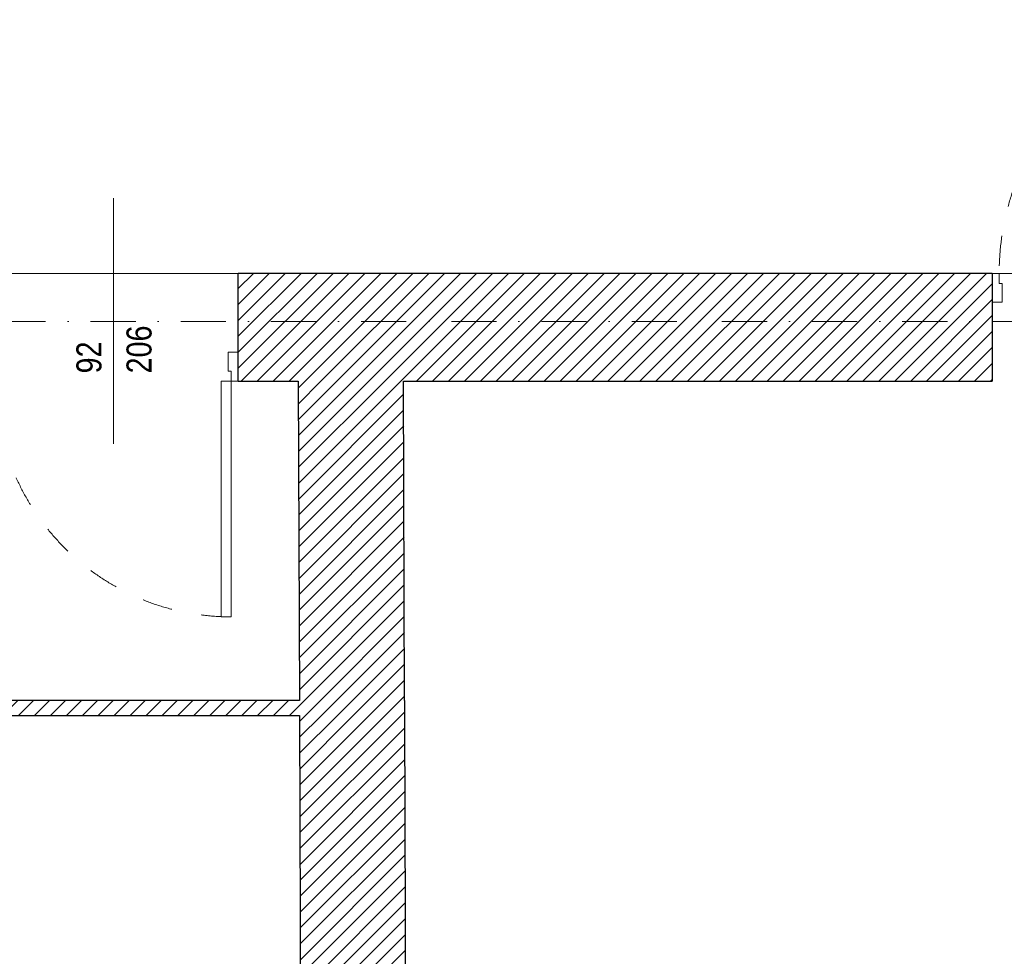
# Model space of a CAD drawing. Header units: millimetres. Extents: x 172139 to 266886, y 95607 to 138225.
# Tile 38 of 71: x 202833 to 206764, y 110672 to 114410. Entities that reach past the tile are written whole.
import ezdxf
from ezdxf.enums import TextEntityAlignment as Align

# ---------------------------------------------------------------- set-up
doc = ezdxf.new("R2010")
doc.units = ezdxf.units.MM
doc.header["$MEASUREMENT"] = 0
doc.linetypes.add('Kropki i Kreski', pattern=[360, 180, -90, 0, -90])
doc.linetypes.add('Przerywana', pattern=[240, 120, -120])
for name, color, linetype in [('Drzwi ArchiCAD', 7, 'Continuous'), ('Konstrukcja - Siatki mod', 7, 'Continuous'), ('KR_INW', 7, 'Continuous'), ('NAPIS_SODON', 7, 'Continuous'), ('Znaczniki drzwi ArchiCADa', 7, 'Continuous')]:
    doc.layers.add(name, color=color, linetype=linetype)
for name, color, linetype, lineweight in [('Drzwi ArchiCAD_Nr_pióra__1', 7, 'Continuous', 13), ('Drzwi ArchiCAD_Nr_pióra__27', 7, 'Continuous', 25), ('KR_INW_Nr_pióra__101', 252, 'Continuous', 5), ('KR_INW_Nr_pióra__27', 7, 'Continuous', 25), ('NAPIS_SODON_Nr_pióra__121', 255, 'Continuous', 0), ('Znaczniki drzwi ArchiCADa_Nr_pióra__7', 7, 'Continuous', 13)]:
    doc.layers.add(name, color=color, linetype=linetype, lineweight=lineweight)
doc.layers.add('Konstrukcja - Siatki mod_Nr_pióra__48', color=7, linetype='Continuous', lineweight=15, true_color=0xa80f02)
doc.layers.add('Znaczniki drzwi ArchiCADa_Nr_pióra__20', color=7, linetype='Continuous', lineweight=13, true_color=0xb00000)
doc.styles.add('GENERATED_STYLE_1', font='ARIALN.TTF')
pattern_1 = [(45, (0, 0), (-31.819804, 31.819804), [])]

# ---------------------------------------------------------------- blocks, each defined once
blk = doc.blocks.new('Strop_2', base_point=(188316, 115154.1))
at = {"layer": 'NAPIS_SODON_Nr_pióra__121', "linetype": 'Continuous', "flags": 128}
blk.add_lwpolyline([(224893.2, 113397.6), (205242.2, 113397.6), (204667.3, 113397.6), (188316, 113397.6)], dxfattribs=at)
blk = doc.blocks.new('Drzwi 19_27')
at = {"layer": 'Drzwi ArchiCAD_Nr_pióra__1', "linetype": 'Continuous'}
for p, q in [((380.7, 0), (380.7, 841.4)), ((380.7, 841.4), (420.7, 841.4)), ((420.7, 841.4), (420.7, 0)), ((-420.7, 0), (-448.7, 0)), ((-448.7, 0), (-448.7, -115)), ((-420.7, -40), (-420.7, 0)), ((420.7, 0), (380.7, 0)), ((448.7, 0), (420.7, 0)), ((420.7, 0), (420.7, -40)), ((448.7, -115), (448.7, 0)), ((-408.7, -40), (-420.7, -40)), ((-408.7, -115), (-408.7, -40)), ((420.7, -40), (408.7, -40)), ((408.7, -40), (408.7, -115)), ((-448.7, -115), (-408.7, -115)), ((408.7, -115), (448.7, -115))]:
    blk.add_line(p, q, dxfattribs=at)
at = {"layer": 'Drzwi ArchiCAD_Nr_pióra__1', "linetype": 'Przerywana'}
blk.add_arc((420.7, 0), 841.4, 90, 180, dxfattribs=at)
at = {"layer": 'Drzwi ArchiCAD_Nr_pióra__27', "linetype": 'Continuous'}
for p, q in [((-448.7, -115), (-448.7, 0)), ((448.7, -115), (448.7, 0))]:
    blk.add_line(p, q, dxfattribs=at)
blk = doc.blocks.new('Znacznik Wym 19')
at = {"layer": 'Znaczniki drzwi ArchiCADa_Nr_pióra__20', "linetype": 'Continuous'}
blk.add_line((0, -670), (0, 300), dxfattribs=at)
at = {"layer": 'Znaczniki drzwi ArchiCADa_Nr_pióra__7', "style": 'GENERATED_STYLE_1'}
for tag, p in [('AC_MarkerText_3', (-182.4, -197.3)), ('AC_MarkerText_2', (17.6, -261.3))]:
    blk.add_attdef(tag, text='', height=100, rotation=270, dxfattribs=at).set_placement(p, align=Align.BOTTOM_LEFT)
blk = doc.blocks.new('Ściana_67', base_point=(204363.9, 113397.6))
at = {"layer": 'KR_INW_Nr_pióra__101', "linetype": 'Continuous'}
h = blk.add_hatch(dxfattribs=at)
h.set_pattern_fill('Cegła_licówka', color=256, style=0, pattern_type=2)
h.set_pattern_definition(pattern_1)
h.paths.add_polyline_path([(203949.8, 111692.9), (204369.8, 111692.9), (204365.4, 112967.6), (203945.4, 112967.6)])
h = blk.add_hatch(dxfattribs=at)
h.set_pattern_fill('Cegła_licówka', color=256, style=0, pattern_type=2)
h.set_pattern_definition(pattern_1)
h.paths.add_polyline_path([(203950.1, 111632.9), (203961.4, 108378.4), (204116.4, 108378.9), (204231.4, 108379.3), (204381.4, 108379.9), (204370.1, 111632.9)])
h = blk.add_hatch(dxfattribs=at)
h.set_pattern_fill('Cegła_licówka', color=256, style=0, pattern_type=2)
h.set_pattern_definition(pattern_1)
h.paths.add_polyline_path([(203964.6, 107481), (203964.9, 107385.1), (204384.9, 107385.1), (204384.6, 107482.4), (204234.6, 107481.9), (204119.6, 107481.5)])
at = {"layer": 'KR_INW_Nr_pióra__27', "linetype": 'Continuous'}
for p, q in [((204116.4, 108378.9), (203961.4, 108378.4)), ((204231.4, 108379.3), (204116.4, 108378.9)), ((204381.4, 108379.9), (204231.4, 108379.3)), ((204384.6, 107482.4), (204234.6, 107481.9)), ((204119.6, 107481.5), (203964.6, 107481)), ((204234.6, 107481.9), (204119.6, 107481.5))]:
    blk.add_line(p, q, dxfattribs=at)
at = {"layer": 'KR_INW_Nr_pióra__27', "linetype": 'Continuous', "flags": 128}
for points in [[(203945.4, 112967.6), (203949.8, 111692.9)], [(204369.8, 111692.9), (204365.4, 112967.6)], [(203950.1, 111632.9), (203961.4, 108378.4)], [(204381.4, 108379.9), (204370.1, 111632.9)], [(204384.9, 107385.1), (204384.6, 107482.4)], [(203964.6, 107481), (203964.9, 107385.1)]]:
    blk.add_lwpolyline(points, dxfattribs=at)
at = {"layer": 'Drzwi ArchiCAD', "linetype": 'Continuous', "xscale": -0.9999999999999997, "zscale": 1000, "rotation": 90.20050733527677}
blk.add_blockref('Drzwi 19_27', (204118, 107930.2), dxfattribs=at)
at = {"layer": 'Znaczniki drzwi ArchiCADa', "color": 14, "lineweight": 13, "true_color": 0xb00000}
ref = blk.add_blockref('Znacznik Wym 19', (204383, 107931.1), dxfattribs=dict(at, rotation=270.2005073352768))
ref.add_attrib('AC_MarkerText_2', '82', dxfattribs={"layer": 'Znaczniki drzwi ArchiCADa_Nr_pióra__7', "color": 7, "height": 100, "rotation": 0.2005, "style": 'GENERATED_STYLE_1'}).set_placement((203963, 107978), align=Align.BOTTOM_LEFT)
ref.add_attrib('AC_MarkerText_3', '206', dxfattribs={"layer": 'Znaczniki drzwi ArchiCADa_Nr_pióra__7', "color": 7, "height": 100, "rotation": 0.2005, "style": 'GENERATED_STYLE_1'}).set_placement((203963.7, 107778), align=Align.BOTTOM_LEFT)
ref.add_attrib('AC_MarkerText_5', 'EI60', dxfattribs={"layer": 'Znaczniki drzwi ArchiCADa_Nr_pióra__7', "color": 7, "height": 100, "rotation": 270.2005, "style": 'GENERATED_STYLE_1'}).set_placement((203783.5, 108305.7), align=Align.BOTTOM_LEFT)
blk = doc.blocks.new('Ściana_91', base_point=(200293.6, 111632.9))
at = {"layer": 'KR_INW_Nr_pióra__101', "linetype": 'Continuous'}
h = blk.add_hatch(dxfattribs=at)
h.set_pattern_fill('Cegła_licówka', color=256, style=0, pattern_type=2)
h.set_pattern_definition(pattern_1)
h.paths.add_polyline_path([(200408.6, 111632.9), (204370.1, 111632.9), (204370.1, 111692.9), (200408.6, 111692.9)])
at = {"layer": 'KR_INW_Nr_pióra__27', "linetype": 'Continuous', "flags": 128}
for points in [[(203949.8, 111692.9), (201818, 111692.9)], [(204370.1, 111632.9), (204370.1, 111692.9)], [(200408.6, 111632.9), (203950.1, 111632.9)]]:
    blk.add_lwpolyline(points, dxfattribs=at)
blk = doc.blocks.new('Drzwi 19_44')
at = {"layer": 'Drzwi ArchiCAD_Nr_pióra__1', "linetype": 'Continuous'}
for p, q in [((430.5, 0), (430.5, 941.1)), ((430.5, 941.1), (470.5, 941.1)), ((470.5, 941.1), (470.5, 0)), ((-470.5, 0), (-498.5, 0)), ((-498.5, 0), (-498.5, -115)), ((-470.5, -40), (-470.5, 0)), ((470.5, 0), (430.5, 0)), ((498.5, 0), (470.5, 0)), ((470.5, 0), (470.5, -40)), ((498.5, -115), (498.5, 0)), ((-458.5, -40), (-470.5, -40)), ((-458.5, -115), (-458.5, -40)), ((470.5, -40), (458.5, -40)), ((458.5, -40), (458.5, -115)), ((-498.5, -115), (-458.5, -115)), ((458.5, -115), (498.5, -115))]:
    blk.add_line(p, q, dxfattribs=at)
at = {"layer": 'Drzwi ArchiCAD_Nr_pióra__1', "linetype": 'Przerywana'}
blk.add_arc((470.5, 0), 941.1, 90, 180, dxfattribs=at)
at = {"layer": 'Drzwi ArchiCAD_Nr_pióra__27', "linetype": 'Continuous'}
for p, q in [((-498.5, 0), (-498.5, -115)), ((498.5, 0), (498.5, -115))]:
    blk.add_line(p, q, dxfattribs=at)
blk = doc.blocks.new('Znacznik Wym 19_7')
at = {"layer": 'Znaczniki drzwi ArchiCADa_Nr_pióra__20', "linetype": 'Continuous'}
blk.add_line((0, 250), (0, -730), dxfattribs=at)
at = {"layer": 'Znaczniki drzwi ArchiCADa_Nr_pióra__7', "style": 'GENERATED_STYLE_1'}
for tag, rotation, p in [('AC_MarkerText_5', 180, (737.2, 212.9)), ('AC_MarkerText_3', 270, (-182.4, 30.7)), ('AC_MarkerText_2', 270, (17.6, 30.7))]:
    blk.add_attdef(tag, text='', height=100, rotation=rotation, dxfattribs=at).set_placement(p, align=Align.BOTTOM_LEFT)
blk = doc.blocks.new('Drzwi 19_50')
at = {"layer": 'Drzwi ArchiCAD_Nr_pióra__1', "linetype": 'Continuous'}
for p, q in [((466.2, 0), (466.2, 1012.4)), ((466.2, 1012.4), (506.2, 1012.4)), ((506.2, 1012.4), (506.2, 0)), ((-506.2, 0), (-534.2, 0)), ((-534.2, 0), (-534.2, -115)), ((-506.2, -40), (-506.2, 0)), ((506.2, 0), (466.2, 0)), ((534.2, 0), (506.2, 0)), ((506.2, 0), (506.2, -40)), ((534.2, -115), (534.2, 0)), ((-494.2, -40), (-506.2, -40)), ((-494.2, -115), (-494.2, -40)), ((506.2, -40), (494.2, -40)), ((494.2, -40), (494.2, -115)), ((-534.2, -115), (-494.2, -115)), ((494.2, -115), (534.2, -115))]:
    blk.add_line(p, q, dxfattribs=at)
at = {"layer": 'Drzwi ArchiCAD_Nr_pióra__1', "linetype": 'Przerywana'}
blk.add_arc((506.2, 0), 1012.4, 90, 180, dxfattribs=at)
at = {"layer": 'Drzwi ArchiCAD_Nr_pióra__27', "linetype": 'Continuous'}
for p, q in [((-534.2, 0), (-534.2, -115)), ((534.2, 0), (534.2, -115))]:
    blk.add_line(p, q, dxfattribs=at)
blk = doc.blocks.new('Ściana_130', base_point=(209438.1, 113397.6))
at = {"layer": 'KR_INW_Nr_pióra__101', "linetype": 'Continuous'}
h = blk.add_hatch(dxfattribs=at)
h.set_pattern_fill('Cegła_licówka', color=256, style=0, pattern_type=2)
h.set_pattern_definition(pattern_1)
h.paths.add_polyline_path([(203705.5, 113397.6), (203705.5, 113082.6), (203705.5, 112967.6), (206715.7, 112967.6), (206715.7, 113282.6), (206715.7, 113397.6)])
at = {"layer": 'KR_INW_Nr_pióra__27', "linetype": 'Continuous'}
for p, q in [((203705.5, 113082.6), (203705.5, 113397.6)), ((206715.7, 113397.6), (206715.7, 113282.6)), ((206715.7, 113282.6), (206715.7, 112967.6)), ((203705.5, 112967.6), (203705.5, 113082.6))]:
    blk.add_line(p, q, dxfattribs=at)
at = {"layer": 'KR_INW_Nr_pióra__27', "linetype": 'Continuous', "flags": 128}
for points in [[(206715.7, 113397.6), (203705.5, 113397.6)], [(203705.5, 112967.6), (203945.4, 112967.6)], [(204365.4, 112967.6), (206715.7, 112967.6)]]:
    blk.add_lwpolyline(points, dxfattribs=at)
at = {"layer": 'Drzwi ArchiCAD', "linetype": 'Continuous', "zscale": 1000}
blk.add_blockref('Drzwi 19_50', (207249.9, 113397.6), dxfattribs=at)
at = {"layer": 'Drzwi ArchiCAD', "linetype": 'Continuous', "xscale": -1, "zscale": 1000, "rotation": 180}
blk.add_blockref('Drzwi 19_44', (203206.9, 112967.6), dxfattribs=at)
at = {"layer": 'Znaczniki drzwi ArchiCADa', "color": 14, "lineweight": 13, "true_color": 0xb00000}
ref = blk.add_blockref('Znacznik Wym 19_7', (203206.9, 112967.6), dxfattribs=dict(at, rotation=180))
ref.add_attrib('AC_MarkerText_2', '92', dxfattribs={"layer": 'Znaczniki drzwi ArchiCADa_Nr_pióra__7', "color": 7, "height": 100, "rotation": 90, "style": 'GENERATED_STYLE_1'}).set_placement((203189.3, 112998.2), align=Align.BOTTOM_LEFT)
ref.add_attrib('AC_MarkerText_3', '206', dxfattribs={"layer": 'Znaczniki drzwi ArchiCADa_Nr_pióra__7', "color": 7, "height": 100, "rotation": 90, "style": 'GENERATED_STYLE_1'}).set_placement((203389.3, 112998.2), align=Align.BOTTOM_LEFT)
blk = doc.blocks.new('Standardowy znacznik siatki_10')
at = {"layer": 'Konstrukcja - Siatki mod_Nr_pióra__48', "linetype": 'Kropki i Kreski'}
blk.add_line((1000, 0), (72912, 0), dxfattribs=at)

msp = doc.modelspace()

# ---------------------------------------------------------------- block references
at = {"layer": 'Konstrukcja - Siatki mod', "color": 8, "linetype": 'Continuous', "lineweight": 13, "zscale": 1000}
msp.add_blockref('Standardowy znacznik siatki_10', (177989.3, 113205.9), dxfattribs=at)
at = {"layer": 'KR_INW'}
for name, p in [('Ściana_130', (209438.1, 113397.6)), ('Ściana_67', (204363.9, 113397.6)), ('Ściana_91', (200293.6, 111632.9))]:
    msp.add_blockref(name, p, dxfattribs=at)
at = {"layer": 'NAPIS_SODON', "color": 255, "linetype": 'Continuous', "lineweight": 0}
msp.add_blockref('Strop_2', (188316, 115154.1), dxfattribs=at)

doc.saveas('drawing.dxf')
